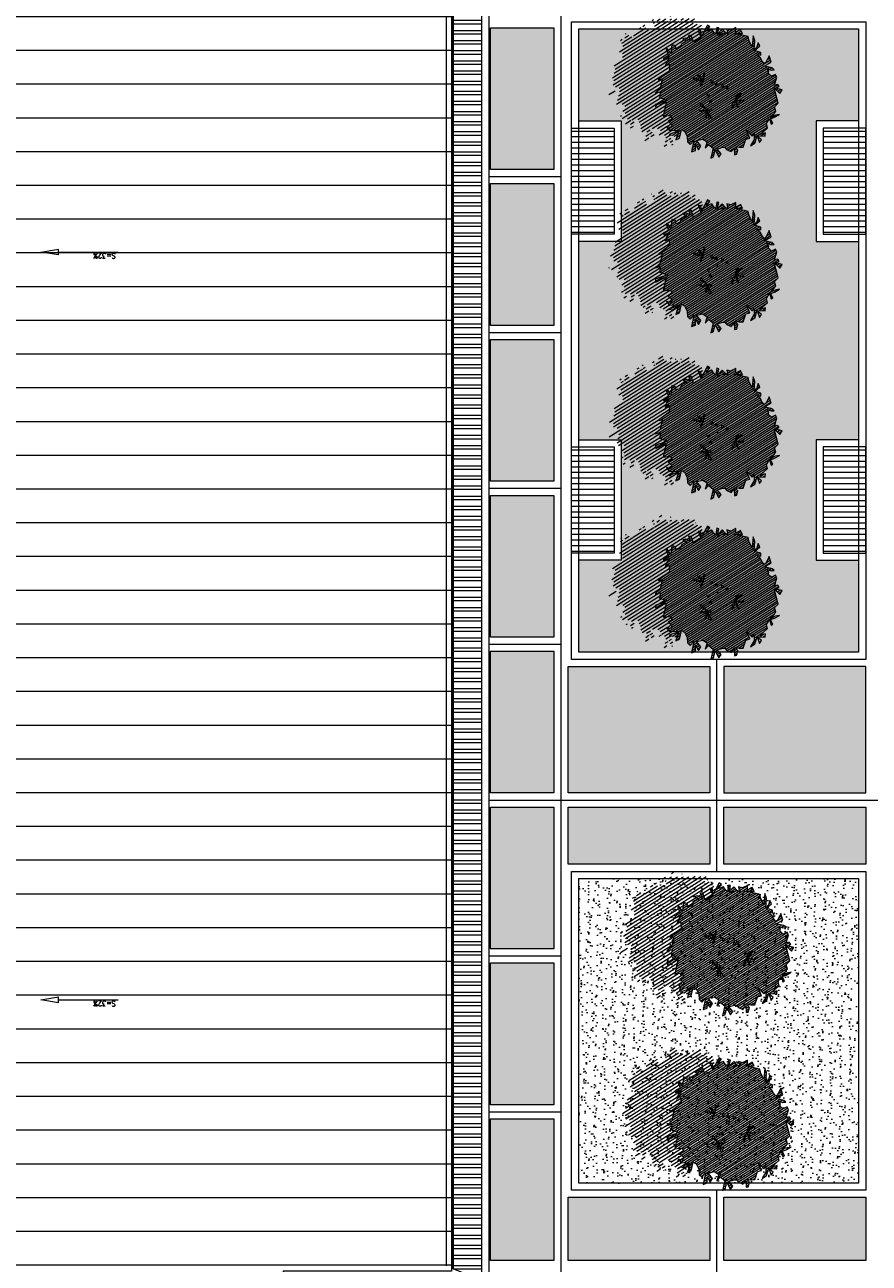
# Model space of a CAD drawing. Header units: millimetres. Extents: x -1567 to 968, y -503 to 481.
# Tile 120 of 145: x -469 to -457, y -122 to -104. Entities that reach past the tile are written whole.
import ezdxf
from ezdxf import colors
from ezdxf.entities.mleader import LeaderData, LeaderLine
from ezdxf.math import Vec2, Vec3

# ---------------------------------------------------------------- set-up
doc = ezdxf.new("R2010")
doc.units = ezdxf.units.MM
doc.linetypes.add('Dot & Dashed', pattern=[0.670277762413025, 0.352777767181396, -0.176388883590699, 0, -0.14111111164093])
doc.layers.get('0').update_dxf_attribs({"lineweight": 0})
for name, color, linetype, lineweight in [('.', 7, 'Continuous', 0), ('0_TEXTOS 4', 104, 'Continuous', 9), ('0_VEREDAS', 70, 'Continuous', 9), ('CUNETAS', 5, 'Continuous', 0), ('vegetacion', 66, 'Continuous', 0)]:
    doc.layers.add(name, color=color, linetype=linetype, lineweight=lineweight)
for name, color, linetype, lineweight, true_color in [('0_PISOS', 252, 'Continuous', 0, 0x8a8a8a), ('Hatch Jardin', 64, 'Continuous', 0, 0x729900), ('LHATCH', 254, 'Continuous', 5, 0xcfcfcf), ('PISO Cemento pulido', 254, 'Continuous', 5, 0xd1d1d1)]:
    doc.layers.add(name, color=color, linetype=linetype, lineweight=lineweight, true_color=true_color)
doc.layers.add('250', color=250, linetype='Continuous')
doc.layers.add('251', color=251, linetype='Continuous')
doc.styles.add('TIPO ROMANS', font='romans.shx')
pattern_1 = [(360, (-4436.552823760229, -1786.631378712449), (0, 0.079375), [])]
pattern_2 = [(360, (-4436.552823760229, -1791.131378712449), (0, 0.079375), [])]

# ---------------------------------------------------------------- blocks, each defined once
blk = doc.blocks.new('NO')
at = {"lineweight": 0, "true_color": 0x4f743e}
h = blk.add_hatch(dxfattribs=at)
h.set_pattern_fill('ANSI31', color=87, scale=0.05, style=0)
h.set_pattern_definition([(45, (0, 0), (-0.1122532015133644, 0.1122532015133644), [])])
h.paths.add_polyline_path([(4.155380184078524, 2.059777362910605), (5.052712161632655, 1.942906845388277), (4.701581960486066, 2.176647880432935), (3.92129338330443, 2.293518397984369), (4.194394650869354, 2.449345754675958), (4.584538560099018, 2.488302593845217), (4.350452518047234, 2.68308678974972), (3.882278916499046, 2.332475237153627), (3.843264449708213, 2.877870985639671), (3.60917764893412, 2.916827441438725), (3.619890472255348, 2.591038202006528), (3.399877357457, 2.927892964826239), (3.180018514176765, 3.111611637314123), (2.989187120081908, 3.352622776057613), (3.101989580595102, 3.462223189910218), (3.722562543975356, 3.616248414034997), (3.223867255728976, 3.879873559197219), (2.789874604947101, 3.384309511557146), (2.789874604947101, 4.085532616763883), (2.672831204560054, 4.280316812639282), (2.594802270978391, 4.046575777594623), (2.633816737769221, 3.657007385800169), (2.477758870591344, 3.85179158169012), (2.282686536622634, 3.85179158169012), (2.08761420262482, 4.163446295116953), (2.321701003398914, 4.475101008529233), (2.126628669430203, 4.630928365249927), (1.424368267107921, 4.591971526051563), (1.541411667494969, 4.825712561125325), (1.385353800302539, 4.981539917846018), (1.190282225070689, 4.708842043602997), (1.190282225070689, 5.293194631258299), (0.8391520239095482, 5.176324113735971), (1.190282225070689, 4.591971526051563), (0.0198482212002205, 5.21528095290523), (-0.3312812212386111, 4.981539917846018), (-0.6824114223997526, 5.176324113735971), (-1.306642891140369, 4.825712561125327), (-1.072556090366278, 5.059453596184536), (-0.8774837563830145, 5.526935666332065), (-1.189599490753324, 5.176324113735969), (-1.384671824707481, 4.864669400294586), (-1.696787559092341, 5.13736727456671), (-1.813830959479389, 5.020496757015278), (-1.38467182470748, 4.786755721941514), (-1.852845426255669, 4.630928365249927), (-2.164960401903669, 4.786755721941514), (-2.867220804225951, 4.280316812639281), (-2.633134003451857, 4.708842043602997), (-2.906235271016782, 4.747798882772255), (-3.023278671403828, 4.046575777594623), (-3.042194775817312, 4.084352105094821), (-3.647509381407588, 4.046575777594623), (-3.959625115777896, 3.734921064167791), (-3.37440887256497, 3.92970526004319), (-2.906235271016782, 3.812834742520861), (-3.140322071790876, 3.695964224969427), (-2.750177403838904, 3.111611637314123), (-3.335394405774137, 3.540136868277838), (-3.491452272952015, 3.228482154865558), (-4.193711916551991, 3.150568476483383), (-4.271740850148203, 2.838914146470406), (-4.310755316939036, 2.488302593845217), (-4.505827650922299, 2.761000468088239), (-4.895972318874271, 2.761000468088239), (-4.974001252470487, 2.605173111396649), (-4.427798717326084, 2.449345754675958), (-4.778928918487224, 2.254561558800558), (-4.700899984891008, 1.864993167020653), (-4.54484211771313, 1.67020897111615), (-4.583856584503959, 1.475424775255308), (-4.817943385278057, 1.085856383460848), (-5.130059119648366, 1.475424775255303), (-5.442174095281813, 1.35855425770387), (-4.934986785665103, 0.93002902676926), (-5.520203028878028, 0.93002902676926), (-5.676260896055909, 0.7352448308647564), (-4.817943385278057, 0.7352448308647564), (-4.613555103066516, 0.2862547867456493), (-4.97766288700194, 0.0842714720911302), (-4.431460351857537, 0.123228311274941), (-4.27540248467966, -0.2663396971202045), (-4.509489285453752, -0.772778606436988), (-4.860619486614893, -0.3052965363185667), (-5.211749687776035, -0.4221670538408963), (-4.821605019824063, -0.7727786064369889), (-5.328793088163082, -0.6559080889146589), (-5.523865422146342, -0.96756280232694), (-4.548503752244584, -0.9675628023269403), (-4.938648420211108, -1.201303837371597), (-4.782590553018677, -1.474001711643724), (-4.353431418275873, -1.590872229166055), (-3.963287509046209, -1.902526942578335), (-3.885258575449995, -2.175224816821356), (-4.6265326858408, -2.175224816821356), (-4.821605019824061, -2.447922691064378), (-4.05205331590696, -2.407479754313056), (-4.002301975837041, -2.331052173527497), (-4.158359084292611, -3.188102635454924), (-3.924273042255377, -3.460800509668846), (-3.924273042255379, -3.110188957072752), (-3.690186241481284, -3.032275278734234), (-3.456099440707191, -3.421843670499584), (-3.182998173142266, -3.149145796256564), (-2.948911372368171, -3.343929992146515), (-3.065954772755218, -3.73349800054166), (-3.143983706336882, -3.928282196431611), (-1.934535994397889, -3.928282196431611), (-2.558766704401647, -4.668462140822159), (-2.324680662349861, -4.785332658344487), (-1.739463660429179, -3.850368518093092), (-1.661434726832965, -4.551591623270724), (-1.193456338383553, -4.570520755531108), (-1.388333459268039, -4.980116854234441), (-0.9246409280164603, -4.666384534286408), (-0.1027377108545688, -4.684426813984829), (-0.2526019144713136, -5.001907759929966), (0.6697918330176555, -4.235143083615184), (1.215994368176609, -4.390970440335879), (0.9819075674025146, -4.663668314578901), (1.372052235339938, -4.624711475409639), (1.7621961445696, -4.468884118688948), (1.450081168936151, -4.858452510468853), (1.567124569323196, -4.975323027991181), (1.91825401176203, -4.585754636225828), (2.347413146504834, -4.897409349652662), (2.464456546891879, -4.819495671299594), (2.113326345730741, -4.429927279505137), (2.854601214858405, -4.507840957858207), (2.815586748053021, -4.196186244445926), (2.581499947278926, -4.079315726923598), (2.737557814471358, -3.806618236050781), (3.127702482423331, -3.728704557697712), (3.400802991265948, -3.378093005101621), (3.517846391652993, -3.728704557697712), (3.634889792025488, -3.494963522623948), (3.556860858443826, -3.105395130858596), (3.907991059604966, -3.339136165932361), (3.94700552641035, -3.105395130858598), (3.439817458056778, -2.793740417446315), (3.94700552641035, -2.248344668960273), (4.493208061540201, -2.637913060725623), (4.493208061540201, -2.40417202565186), (4.064048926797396, -2.248344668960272), (5.078424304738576, -1.975646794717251), (5.000395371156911, -1.741905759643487), (4.571236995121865, -1.975646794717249), (4.844338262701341, -1.547121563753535), (4.610251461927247, -1.313380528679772), (4.532222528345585, -1.118596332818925), (5.078424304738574, -1.157553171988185), (5.078424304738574, -1.001725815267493), (4.532222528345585, -1.001725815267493), (5.039409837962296, -0.690071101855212), (4.810881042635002, -0.3579066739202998), (4.721542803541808, -0.1348899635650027), (5.123565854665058, -0.3133031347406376), (5.101231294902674, 0.0212216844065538), (5.403842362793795, 0.384633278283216), (5.013697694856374, 0.4625469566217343), (5.325813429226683, 0.8131585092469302), (5.052712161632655, 1.046899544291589), (4.896654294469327, 0.3846332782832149), (4.896654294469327, 1.553338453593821), (4.545524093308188, 1.709165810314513)])
h.paths.add_polyline_path([(0.1556434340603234, 2.092473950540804), (0.1226248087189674, 1.97554900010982), (-0.1203667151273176, 1.822936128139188), (-0.5217917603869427, 1.665367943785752), (-0.5211378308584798, 1.668138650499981), (-0.575465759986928, 1.660070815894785), (-0.8413226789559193, 1.468009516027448), (-1.293733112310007, 1.542463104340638), (-1.086745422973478, 1.642088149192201), (-0.8292925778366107, 1.622376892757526), (-0.5754657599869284, 1.660070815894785), (-0.5373259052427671, 1.687623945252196), (-0.5447066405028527, 2.257581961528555), (-0.3572150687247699, 2.362681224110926), (-0.5178311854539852, 1.682148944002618)], flags=16)
h.paths.add_polyline_path([(0.4732491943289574, 0.743789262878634), (0.2821260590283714, 0.6670284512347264), (0.311210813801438, 0.8709263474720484)], flags=16)
h.paths.add_polyline_path([(0.4777985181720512, 0.4908713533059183), (0.5359693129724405, 0.2578455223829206), (0.305077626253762, 0.3239810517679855)], flags=16)
h.paths.add_polyline_path([(0.4162869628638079, -0.0733681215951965), (0.5783253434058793, -0.2005052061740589), (0.3872022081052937, -0.2772660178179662)], flags=16)
h.paths.add_polyline_path([(0.5828746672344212, -0.4534231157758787), (0.6410454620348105, -0.6864489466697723), (0.4101537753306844, -0.6203134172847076)], flags=16)
h.paths.add_polyline_path([(0.4447488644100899, -1.322289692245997), (0.8383181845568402, -1.873639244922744), (0.8361080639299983, -1.675614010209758), (0.462839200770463, -1.312352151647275), (0.4450257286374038, -1.319326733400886)], flags=16)
h.paths.add_polyline_path([(-0.4976208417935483, -0.540980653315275), (-0.5848763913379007, -0.7448785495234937), (-0.7178293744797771, -0.5673640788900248)], flags=16)
h.paths.add_polyline_path([(-0.9364520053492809, -0.3490639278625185), (-1.127575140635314, -0.425824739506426), (-1.098490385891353, -0.2219268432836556)], flags=16)
h.paths.add_polyline_path([(-1.820136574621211, -0.460912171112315), (-1.814937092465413, -0.4442567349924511), (-1.790663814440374, -0.5127081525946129), (-1.383343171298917, -1.09525534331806), (-1.599712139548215, -1.051197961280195), (-1.790663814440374, -0.5127081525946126), (-1.816731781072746, -0.4754259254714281), (-1.823545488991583, -0.4718319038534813), (-2.006669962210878, -1.058432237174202), (-2.104084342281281, -0.849388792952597), (-1.846851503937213, -0.4810223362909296), (-1.847898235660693, -0.4735843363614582), (-1.865057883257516, -0.4573308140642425), (-2.350149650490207, -0.506464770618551), (-2.497006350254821, -0.3414132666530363), (-1.870701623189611, -0.4519850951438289), (-1.88267756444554, -0.4406415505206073), (-2.484440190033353, -0.1232302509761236), (-2.411336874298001, 0.0601015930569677), (-1.882677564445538, -0.4406415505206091), (-1.856377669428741, -0.4545139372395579)], flags=16)
at = {"layer": '251', "lineweight": 0}
h = blk.add_hatch(dxfattribs=at)
h.set_pattern_fill('ANSI31', color=256, scale=0.08, style=0)
h.set_pattern_definition([(45, (0, 0), (-0.179605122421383, 0.1796051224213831), [])])
h.paths.add_polyline_path([(1.567124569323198, -4.975323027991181), (1.450081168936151, -4.85845251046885), (1.7621961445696, -4.468884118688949), (1.372052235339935, -4.624711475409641), (0.9819075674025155, -4.663668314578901), (1.215994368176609, -4.390970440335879), (0.6697918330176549, -4.235143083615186), (-0.252601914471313, -5.001907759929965), (-0.1027377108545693, -4.684426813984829), (-0.9246409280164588, -4.666384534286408), (-1.388333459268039, -4.98011685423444), (-1.193456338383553, -4.570520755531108), (-1.661434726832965, -4.551591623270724), (-1.739463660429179, -3.850368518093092), (-2.324680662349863, -4.785332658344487), (-2.558766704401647, -4.668462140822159), (-1.934535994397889, -3.928282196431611), (-3.143983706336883, -3.928282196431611), (-3.065954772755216, -3.733498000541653), (-2.948911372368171, -3.343929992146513), (-3.182998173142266, -3.149145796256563), (-3.456099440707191, -3.421843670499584), (-3.690186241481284, -3.032275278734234), (-3.924273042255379, -3.110188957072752), (-3.924273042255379, -3.460800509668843), (-4.158359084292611, -3.188102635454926), (-4.002301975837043, -2.3310521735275), (-4.509489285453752, -3.110188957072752), (-4.509489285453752, -2.798534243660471), (-4.080330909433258, -2.40896585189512), (-4.504452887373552, -2.43125511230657), (-4.5285985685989, -2.55180519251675), (-4.762685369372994, -2.941373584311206), (-5.074801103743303, -2.551805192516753), (-5.386916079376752, -2.668675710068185), (-4.879728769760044, -3.097200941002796), (-5.464945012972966, -3.097200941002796), (-5.621002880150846, -3.291985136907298), (-4.762685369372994, -3.291985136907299), (-4.567613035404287, -3.720510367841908), (-4.918743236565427, -3.91529456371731), (-4.372540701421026, -3.876337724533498), (-4.216482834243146, -4.265905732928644), (-4.450569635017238, -4.772344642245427), (-4.80169983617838, -4.304862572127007), (-5.152830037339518, -4.421733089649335), (-4.762685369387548, -4.772344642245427), (-5.269873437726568, -4.655474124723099), (-5.464945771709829, -4.96712883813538), (-4.489584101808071, -4.96712883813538), (-4.879728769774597, -5.200869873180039), (-4.723670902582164, -5.473567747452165), (-4.294511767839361, -5.590438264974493), (-3.904367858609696, -5.902092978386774), (-3.826338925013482, -6.174790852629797), (-4.567613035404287, -6.174790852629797), (-4.762685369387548, -6.447488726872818), (-4.021411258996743, -6.408531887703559), (-4.45056963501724, -6.79810027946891), (-4.450569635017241, -7.109754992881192), (-3.943382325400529, -6.330618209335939), (-4.099439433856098, -7.187668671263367), (-3.865353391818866, -7.460366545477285), (-3.865353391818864, -7.109754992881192), (-3.631266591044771, -7.031841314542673), (-3.397179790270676, -7.421409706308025), (-3.124078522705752, -7.148711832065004), (-2.889991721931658, -7.343496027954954), (-3.007035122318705, -7.733064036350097), (-3.085064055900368, -7.927848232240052), (-1.875616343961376, -7.927848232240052), (-2.499847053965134, -8.668028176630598), (-2.265761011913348, -8.784898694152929), (-1.680544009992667, -7.849934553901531), (-1.602515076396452, -8.551157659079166), (-1.134536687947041, -8.570086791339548), (-1.329413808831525, -8.97968289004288), (-0.8657212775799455, -8.66595057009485), (-0.0438180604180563, -8.68399284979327), (-0.1936822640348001, -9.001473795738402), (0.728711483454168, -8.234709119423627), (1.274914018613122, -8.390536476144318), (1.040827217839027, -8.663234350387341), (1.430971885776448, -8.624277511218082), (1.821115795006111, -8.468450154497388), (1.509000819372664, -8.858018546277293), (1.62604421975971, -8.974889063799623), (1.977173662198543, -8.585320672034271), (2.406332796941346, -8.896975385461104), (2.523376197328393, -8.819061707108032), (2.172245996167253, -8.429493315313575), (2.913520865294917, -8.507406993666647), (2.874506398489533, -8.195752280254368), (2.640419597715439, -8.078881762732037), (2.79647746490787, -7.806184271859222), (3.186622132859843, -7.728270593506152), (3.459722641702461, -7.377659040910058), (3.576766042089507, -7.728270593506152), (3.693809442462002, -7.494529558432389), (3.61578050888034, -7.104961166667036), (3.96691071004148, -7.338702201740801), (4.005925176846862, -7.104961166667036), (3.498737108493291, -6.793306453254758), (4.005925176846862, -6.247910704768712), (4.552127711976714, -6.637479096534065), (4.552127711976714, -6.403738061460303), (4.122968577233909, -6.247910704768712), (5.137343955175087, -5.975212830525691), (5.059315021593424, -5.741471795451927), (4.630156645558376, -5.975212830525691), (4.903257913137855, -5.546687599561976), (4.669171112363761, -5.312946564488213), (4.591142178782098, -5.118162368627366), (5.137343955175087, -5.157119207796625), (5.137343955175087, -5.001291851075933), (4.591142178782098, -5.001291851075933), (5.098329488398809, -4.689637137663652), (4.869800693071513, -4.357472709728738), (4.780462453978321, -4.134455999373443), (5.182485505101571, -4.312869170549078), (5.160150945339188, -3.978344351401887), (5.462762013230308, -3.614932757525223), (5.072617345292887, -3.537019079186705), (5.384733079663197, -3.186407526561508), (5.111631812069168, -2.95266649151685), (4.95557394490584, -3.614932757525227), (4.95557394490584, -2.446227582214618), (4.604443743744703, -2.290400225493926), (4.443989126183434, -2.146204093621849), (4.064048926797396, -2.248344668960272), (4.493208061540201, -2.404172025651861), (4.493208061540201, -2.637913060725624), (3.94700552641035, -2.248344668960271), (3.439817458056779, -2.793740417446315), (3.94700552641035, -3.105395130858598), (3.907991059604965, -3.339136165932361), (3.556860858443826, -3.105395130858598), (3.63488979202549, -3.494963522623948), (3.517846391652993, -3.728704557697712), (3.400802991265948, -3.378093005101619), (3.127702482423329, -3.728704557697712), (2.737557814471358, -3.806618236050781), (2.581499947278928, -4.079315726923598), (2.815586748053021, -4.196186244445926), (2.854601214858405, -4.507840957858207), (2.11332634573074, -4.429927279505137), (2.46445654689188, -4.819495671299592), (2.347413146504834, -4.897409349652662), (1.91825401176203, -4.585754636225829)])
at = {"layer": '250', "lineweight": 0}
for points in [[(-4.622871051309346, 0.3067195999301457), (-4.817943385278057, 0.7352448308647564), (-5.676260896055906, 0.7352448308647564), (-5.520203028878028, 0.93002902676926), (-4.934986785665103, 0.93002902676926), (-5.442174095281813, 1.35855425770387), (-5.130059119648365, 1.475424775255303), (-4.817943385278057, 1.085856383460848), (-4.583856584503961, 1.475424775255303), (-4.544842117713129, 1.67020897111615), (-4.700899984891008, 1.864993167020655), (-4.778928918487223, 2.254561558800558), (-4.427798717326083, 2.449345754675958), (-4.974001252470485, 2.605173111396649), (-4.895972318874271, 2.761000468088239), (-4.505827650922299, 2.761000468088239), (-4.310755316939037, 2.488302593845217), (-4.271740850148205, 2.838914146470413), (-4.19371191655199, 3.150568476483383), (-3.491452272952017, 3.228482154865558), (-3.335394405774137, 3.540136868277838), (-2.750177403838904, 3.111611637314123), (-3.140322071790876, 3.695964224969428), (-2.906235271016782, 3.812834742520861), (-3.37440887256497, 3.92970526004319), (-3.959625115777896, 3.734921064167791), (-3.647509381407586, 4.046575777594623), (-3.023278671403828, 4.085532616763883), (-3.530465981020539, 4.397187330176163), (-3.257365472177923, 4.514057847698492), (-3.023278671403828, 4.046575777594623), (-2.906235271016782, 4.747798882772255), (-2.633134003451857, 4.708842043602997), (-2.867220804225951, 4.280316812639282), (-2.164960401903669, 4.786755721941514), (-1.852845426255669, 4.630928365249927), (-1.38467182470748, 4.786755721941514), (-1.813830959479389, 5.020496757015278), (-1.696787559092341, 5.13736727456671), (-1.38467182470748, 4.864669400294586), (-1.189599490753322, 5.176324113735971), (-0.8774837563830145, 5.526935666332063), (-1.072556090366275, 5.059453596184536), (-1.30664289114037, 4.825712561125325), (-0.6824114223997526, 5.176324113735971), (-0.331281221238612, 4.981539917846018), (0.0198482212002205, 5.21528095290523), (1.190282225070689, 4.591971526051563), (0.8391520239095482, 5.176324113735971), (1.190282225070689, 5.293194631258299), (1.190282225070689, 4.708842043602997), (1.385353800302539, 4.981539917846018), (1.541411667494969, 4.825712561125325), (1.424368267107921, 4.591971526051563), (2.126628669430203, 4.630928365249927), (2.321701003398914, 4.475101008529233), (2.08761420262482, 4.163446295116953), (2.282686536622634, 3.85179158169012), (2.477758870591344, 3.85179158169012), (2.633816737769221, 3.657007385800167), (2.594802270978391, 4.046575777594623), (2.672831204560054, 4.280316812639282), (2.789874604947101, 4.085532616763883), (2.789874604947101, 3.384309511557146), (3.223867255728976, 3.879873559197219), (3.722562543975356, 3.616248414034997), (3.101989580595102, 3.462223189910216), (2.989187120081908, 3.352622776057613), (3.180018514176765, 3.111611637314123), (3.399877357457, 2.927892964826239), (3.619890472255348, 2.591038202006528), (3.60917764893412, 2.916827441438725), (3.843264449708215, 2.877870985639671), (3.882278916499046, 2.332475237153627), (4.350452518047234, 2.68308678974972), (4.584538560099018, 2.488302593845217), (4.194394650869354, 2.449345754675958), (3.92129338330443, 2.293518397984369), (4.701581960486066, 2.176647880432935), (5.052712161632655, 1.942906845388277), (4.155380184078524, 2.059777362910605), (4.545524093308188, 1.709165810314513), (4.896654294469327, 1.553338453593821), (4.896654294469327, 0.384633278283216), (5.052712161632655, 1.046899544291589), (5.325813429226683, 0.8131585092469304), (5.013697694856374, 0.4625469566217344), (5.403842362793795, 0.384633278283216), (5.101231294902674, 0.0212216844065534), (5.123565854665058, -0.3133031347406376), (4.721542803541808, -0.1348899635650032), (4.810881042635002, -0.357906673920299)], [(-0.5163373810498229, 1.650181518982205), (-0.2228793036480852, 1.683458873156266), (-0.0489116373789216, 1.666158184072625), (0.0745894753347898, 1.768193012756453), (-0.5108352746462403, 1.669668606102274), (-0.120366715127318, 1.822936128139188), (0.1226248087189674, 1.97554900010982), (0.1556434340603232, 2.092473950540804), (-0.5178311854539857, 1.682148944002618), (-0.3572150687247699, 2.362681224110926), (-0.5447066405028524, 2.257581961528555), (-0.5373259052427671, 1.687623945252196), (-0.841322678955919, 1.468009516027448), (-1.293733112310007, 1.542463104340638), (-1.086745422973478, 1.642088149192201), (-0.8292925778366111, 1.622376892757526), (-0.5108352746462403, 1.669668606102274), (-1.036193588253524, 1.932869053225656), (-1.045152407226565, 2.124679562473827), (-0.8802278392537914, 1.889074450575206), (-0.8457164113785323, 1.974030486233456), (-0.563818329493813, 1.705579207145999)], [(-0.2526019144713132, -5.001907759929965), (-0.1027377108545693, -4.684426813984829), (-0.9246409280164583, -4.666384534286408), (-1.388333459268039, -4.98011685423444), (-1.193456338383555, -4.570520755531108), (-1.661434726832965, -4.551591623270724), (-1.739463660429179, -3.850368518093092), (-2.324680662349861, -4.785332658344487), (-2.558766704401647, -4.668462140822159), (-1.934535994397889, -3.928282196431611), (-3.143983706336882, -3.928282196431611), (-3.065954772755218, -3.73349800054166), (-2.948911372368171, -3.343929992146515), (-3.182998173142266, -3.149145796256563), (-3.456099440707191, -3.421843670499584), (-3.690186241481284, -3.032275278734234), (-3.924273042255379, -3.110188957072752), (-3.924273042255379, -3.460800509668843), (-4.158359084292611, -3.188102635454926), (-4.002301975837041, -2.331052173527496), (-4.509489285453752, -3.110188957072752), (-4.509489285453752, -2.79853424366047), (-4.080330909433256, -2.40896585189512), (-4.821605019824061, -2.447922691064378), (-4.6265326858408, -2.175224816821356), (-3.885258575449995, -2.175224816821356), (-3.963287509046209, -1.902526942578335), (-4.353431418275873, -1.590872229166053), (-4.782590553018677, -1.474001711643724), (-4.938648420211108, -1.201303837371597), (-4.548503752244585, -0.96756280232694), (-5.523865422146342, -0.96756280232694), (-5.32879308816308, -0.6559080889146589), (-4.821605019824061, -0.7727786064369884), (-5.211749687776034, -0.4221670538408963), (-4.860619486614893, -0.3052965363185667), (-4.509489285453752, -0.7727786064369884), (-4.275402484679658, -0.2663396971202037), (-4.431460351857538, 0.123228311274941), (-4.97766288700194, 0.08427147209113), (-4.6265326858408, 0.2790556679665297)], [(-1.862583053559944, -0.4570801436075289), (-2.350149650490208, -0.5064647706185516), (-2.49700635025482, -0.3414132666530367), (-1.831417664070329, -0.4589205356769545), (-2.104084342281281, -0.849388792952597), (-2.006669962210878, -1.058432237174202), (-1.814937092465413, -0.4442567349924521), (-1.599712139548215, -1.051197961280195), (-1.383343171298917, -1.09525534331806), (-1.816731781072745, -0.4754259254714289), (-2.484440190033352, -0.1232302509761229), (-2.411336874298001, 0.0601015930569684), (-1.847898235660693, -0.4735843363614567), (-1.89227985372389, -0.1582117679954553), (-1.762228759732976, -0.0720694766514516), (-1.800251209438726, -0.4607621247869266)], [(4.454193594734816, -0.9627689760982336), (4.810881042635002, -0.357906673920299), (5.039409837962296, -0.690071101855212), (4.532222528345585, -1.001725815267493), (5.078424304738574, -1.001725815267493), (5.078424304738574, -1.157553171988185), (4.532222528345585, -1.118596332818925), (4.610251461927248, -1.313380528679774), (4.844338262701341, -1.547121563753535), (4.571236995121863, -1.975646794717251), (5.000395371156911, -1.741905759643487), (5.078424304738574, -1.975646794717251), (4.064048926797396, -2.248344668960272), (4.493208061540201, -2.40417202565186), (4.493208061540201, -2.637913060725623), (3.94700552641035, -2.248344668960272), (3.439817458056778, -2.793740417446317), (3.94700552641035, -3.105395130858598), (3.907991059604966, -3.339136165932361), (3.556860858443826, -3.105395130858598), (3.634889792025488, -3.494963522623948), (3.517846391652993, -3.728704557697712), (3.400802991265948, -3.378093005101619), (3.127702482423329, -3.728704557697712), (2.737557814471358, -3.806618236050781), (2.581499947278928, -4.079315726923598), (2.815586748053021, -4.196186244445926), (2.854601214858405, -4.507840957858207), (2.11332634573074, -4.429927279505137), (2.46445654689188, -4.819495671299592), (2.347413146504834, -4.897409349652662), (1.91825401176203, -4.585754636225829), (1.567124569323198, -4.975323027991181), (1.450081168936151, -4.85845251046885), (1.7621961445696, -4.468884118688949), (1.372052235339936, -4.624711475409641), (0.9819075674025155, -4.663668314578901), (1.215994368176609, -4.390970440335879), (0.6697918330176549, -4.235143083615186), (-0.2526019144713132, -5.001907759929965)], [(0.4461342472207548, -1.296095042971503), (0.8361080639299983, -1.675614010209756), (0.8383181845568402, -1.873639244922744), (0.4339458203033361, -1.30715575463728), (0.5508114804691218, -2.034555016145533), (0.4738075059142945, -2.182230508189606), (0.3973715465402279, -1.829314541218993), (0.445025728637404, -1.319326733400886), (0.1004615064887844, -1.454235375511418), (-0.0247302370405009, -1.390050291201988), (0.4455799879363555, -1.307710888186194), (1.053268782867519, -1.2784957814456), (1.164610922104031, -1.388589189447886), (0.4799234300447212, -1.320991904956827)]]:
    blk.add_lwpolyline(points, dxfattribs=at)
for points in [[(0.4732491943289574, 0.743789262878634), (0.2821260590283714, 0.6670284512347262), (0.3112108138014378, 0.8709263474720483)], [(0.3050776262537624, 0.3239810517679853), (0.477798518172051, 0.4908713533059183), (0.5359693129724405, 0.2578455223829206)], [(-0.9364520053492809, -0.3490639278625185), (-1.127575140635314, -0.4258247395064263), (-1.098490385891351, -0.2219268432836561)], [(-0.7178293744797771, -0.5673640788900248), (-0.4976208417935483, -0.540980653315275), (-0.5848763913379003, -0.7448785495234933)], [(0.5783253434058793, -0.2005052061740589), (0.3872022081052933, -0.2772660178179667), (0.4162869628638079, -0.0733681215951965)], [(0.4101537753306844, -0.6203134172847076), (0.582874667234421, -0.4534231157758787), (0.6410454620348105, -0.6864489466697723)]]:
    blk.add_lwpolyline(points, close=True, dxfattribs=at)
blk.add_point((-0.1392974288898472, 0.0480636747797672), dxfattribs=at)
blk = doc.blocks.new('DRENAJES TECHOS')
at = {"layer": '.', "lineweight": 0, "true_color": 0xc7c8ca}
h = blk.add_hatch(dxfattribs=at)
h.set_pattern_fill('ANSI32', color=9, scale=0.015, angle=135)
h.set_pattern_definition([(180, (-71.05383910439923, -387.3542995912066), (0, -0.142875), []), (180, (-71.10146412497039, -387.3066745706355), (0, -0.142875), [])])
h.paths.add_polyline_path([(-533.6459193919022, -320.2493371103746), (-534.0459193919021, -320.0836516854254), (-534.0459193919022, -340.7621838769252), (-533.6459193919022, -340.9278693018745)])
at = {"layer": 'CUNETAS', "color": 9, "lineweight": 0, "true_color": 0xc7c8ca}
for p, q in [((-534.145919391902, -320.0422303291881), (-534.1459193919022, -340.7207625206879)), ((-534.0459193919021, -320.0836516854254), (-534.0459193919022, -340.7621838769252)), ((-533.6459193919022, -320.2493371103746), (-533.6459193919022, -340.9278693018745)), ((-533.5459193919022, -320.2907584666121), (-533.5459193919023, -340.9692906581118))]:
    blk.add_line(p, q, dxfattribs=at)
blk.add_lwpolyline([(-534.0459193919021, -320.0836516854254), (-533.6459193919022, -320.2493371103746), (-533.6459193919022, -340.9278693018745), (-534.0459193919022, -340.7621838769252), (-534.0459193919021, -320.0836516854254)], dxfattribs=at)
blk = doc.blocks.new('_ClosedBlank')
at = {"color": 0, "linetype": 'ByBlock', "lineweight": -2}
for p, q in [((-1, 0.1666666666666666), (0, 0)), ((-1, 0.1666666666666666), (-1, -0.1666666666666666)), ((0, 0), (-1, -0.1666666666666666))]:
    blk.add_line(p, q, dxfattribs=at)
blk = doc.blocks.new('TECHO SUM')
at = {"lineweight": 0, "true_color": 0x636466}
h = blk.add_hatch(dxfattribs=at)
h.set_pattern_fill('ANSI31', color=251, scale=0.15, angle=135)
h.set_pattern_definition([(180, (-601.6957230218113, -202.5151609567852), (0, -0.4762500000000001), [])])
h.paths.add_polyline_path([(-603.3044173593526, -153.2389001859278), (-603.3044173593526, -174.4689001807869), (-605.6794173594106, -174.4689001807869), (-605.6794173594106, -187.8189001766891), (-610.9194173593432, -187.8189001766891), (-610.9194173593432, -153.2389001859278)])
at = {"color": 18, "lineweight": 5, "true_color": 0x000000}
blk.add_lwpolyline([(-603.3044173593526, -153.2389001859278), (-603.3044173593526, -174.4689001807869), (-605.6794173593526, -174.4689001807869), (-605.6794173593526, -187.8189001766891), (-616.6594173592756, -187.8189001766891), (-616.6594173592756, -174.4689001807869), (-619.0344173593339, -174.4689001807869), (-619.0344173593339, -153.2389001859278), (-603.3044173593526, -153.2389001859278)], dxfattribs=at)
at = {"layer": '0_TEXTOS 4', "linetype": 'Dot & Dashed', "ltscale": 0.5}
ml = blk.add_multileader_mtext('Standard', dxfattribs=at)
ml.set_content('{\\W0.85;S=32% }', color=256, style='TIPO ROMANS')
ml.set_leader_properties()
ml.set_arrow_properties(name='CLOSEDBLANK')
ml.build(insert=Vec2(0, 0))
ml.multileader.update_dxf_attribs({"text_left_attachment_type": 6, "text_right_attachment_type": 6, "dogleg_length": 0.1, "arrow_head_size": 0.25})
ctx = ml.context
ctx.base_point, ctx.char_height, ctx.arrow_head_size, ctx.landing_gap_size, ctx.plane_origin, ctx.plane_x_axis, ctx.plane_y_axis = Vec3(-608.0214683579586, -160.0840531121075), 0.075, 0.25, 0.025, Vec3(-609.369003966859, -157.7760447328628), Vec3(-1, 0), Vec3(0, -1)
ctx.left_attachment, ctx.right_attachment, ctx.text_align_type = 6, 6, 2
notes = []
notes.append((ctx, [(0, (1, 1, 0), (-608.4871826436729, -160.0840531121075), (1, 0), 0.1, [(0, [(-609.1002827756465, -160.0840531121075)], 0, [])])]))
ctx.mtext.insert, ctx.mtext.text_direction, ctx.mtext.rotation, ctx.mtext.width, ctx.mtext.defined_height, ctx.mtext.alignment, ctx.mtext.line_spacing_style, ctx.mtext.flow_direction = Vec3(-608.3621826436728, -160.1740531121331), Vec3(-1, 0), 3.141592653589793, 1.144309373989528, 0.2852445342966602, 3, 2, 5
ml = blk.add_multileader_mtext('Standard', dxfattribs=at)
ml.set_content('{\\W0.85;S=32% }', color=256, style='TIPO ROMANS')
ml.set_leader_properties()
ml.set_arrow_properties(name='CLOSEDBLANK')
ml.build(insert=Vec2(0, 0))
ml.multileader.update_dxf_attribs({"text_left_attachment_type": 6, "text_right_attachment_type": 6, "dogleg_length": 0.1, "arrow_head_size": 0.25})
ctx = ml.context
ctx.base_point, ctx.char_height, ctx.arrow_head_size, ctx.landing_gap_size, ctx.plane_origin, ctx.plane_x_axis, ctx.plane_y_axis = Vec3(-608.0214683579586, -170.6397684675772), 0.075, 0.25, 0.025, Vec3(-609.369003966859, -168.3317600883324), Vec3(-1, 0), Vec3(0, -1)
ctx.left_attachment, ctx.right_attachment, ctx.text_align_type = 6, 6, 2
notes.append((ctx, [(0, (1, 1, 0), (-608.4871826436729, -170.6397684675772), (1, 0), 0.1, [(0, [(-609.1002827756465, -170.6397684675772)], 0, [])])]))
ctx.mtext.insert, ctx.mtext.text_direction, ctx.mtext.rotation, ctx.mtext.width, ctx.mtext.defined_height, ctx.mtext.alignment, ctx.mtext.line_spacing_style, ctx.mtext.flow_direction = Vec3(-608.3621826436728, -170.7297684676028), Vec3(-1, 0), 3.141592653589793, 1.144309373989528, 0.2852445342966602, 3, 2, 5
for ctx, leaders in notes:
    for number, flags, end, landing, length, lines in leaders:
        leader = LeaderData()
        leader.index, (leader.has_last_leader_line, leader.has_dogleg_vector, leader.attachment_direction) = number, flags
        leader.last_leader_point, leader.dogleg_vector, leader.dogleg_length = Vec3(end), Vec3(landing), length
        for number, points, colour, breaks in lines:
            line = LeaderLine()
            line.index, line.vertices, line.color, line.breaks = number, Vec3.list(points), colors.encode_raw_color(colour), breaks
            leader.lines.append(line)
        ctx.leaders.append(leader)

msp = doc.modelspace()

# ---------------------------------------------------------------- hatches: boundary and pattern name
at = {"layer": 'Hatch Jardin', "lineweight": 0, "true_color": 0x136734, "transparency": 33554597}
h = msp.add_hatch(dxfattribs=at)
h.set_pattern_fill('AR-SAND', color=116, scale=0.0034, angle=304.2117042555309, style=0)
h.set_pattern_definition([(341.7117042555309, (-3.65866651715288, -167.4150041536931), (0.1345488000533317, 0.0980578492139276), [0, -0.1312671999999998, 0, -0.1468119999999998, 0, -0.1403349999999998]), (311.7117042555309, (-3.65866651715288, -167.4150041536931), (0.2874820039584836, 0.010640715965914), [0, -0.0708152, 0, -0.1183132, 0, -0.045339]), (271.7117042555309, (-3.718390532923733, -167.3271615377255), (0.1516147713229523, -0.2221272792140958), [0, -0.04318, 0, -0.1554479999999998, 0, -0.2029459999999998]), (261.7117042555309, (-3.718390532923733, -167.3271615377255), (0.2086465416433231, -0.1720714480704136), [0, -0.02159, 0, -0.1019048, 0, -0.116586])])
h.paths.add_polyline_path([(-461.2216892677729, -112.9060858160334), (-461.2216895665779, -111.6060668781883), (-460.6216898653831, -111.6060668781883), (-460.6216898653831, -109.9060668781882), (-461.2216898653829, -109.9060668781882), (-461.2216894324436, -107.1060668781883), (-460.6216898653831, -107.1060668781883), (-460.6216898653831, -105.4060668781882), (-461.2216895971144, -105.4060668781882), (-461.2216899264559, -104.1060479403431), (-457.27168980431, -104.1060858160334), (-457.2716895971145, -105.4060668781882), (-457.8716898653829, -105.4060668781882), (-457.8716898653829, -107.1060668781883), (-457.2716894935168, -107.1060668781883), (-457.271689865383, -109.9060668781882), (-457.8716898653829, -109.9060668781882), (-457.8716898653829, -111.6060668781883), (-457.271689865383, -111.6060668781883), (-457.271689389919, -112.9060479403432)])
h = msp.add_hatch(dxfattribs=at)
h.set_pattern_fill('AR-SAND', color=116, scale=0.0034, angle=304.2117042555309, style=0)
h.set_pattern_definition([(341.7117042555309, (-3.65866651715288, -168.4074934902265), (0.1345488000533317, 0.0980578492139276), [0, -0.1312671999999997, 0, -0.1468119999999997, 0, -0.1403349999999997]), (311.7117042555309, (-3.65866651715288, -168.4074934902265), (0.2874820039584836, 0.010640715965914), [0, -0.0708152, 0, -0.1183132, 0, -0.045339]), (271.7117042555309, (-3.718390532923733, -168.3196508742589), (0.1516147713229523, -0.2221272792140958), [0, -0.0431799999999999, 0, -0.1554479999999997, 0, -0.2029459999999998]), (261.7117042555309, (-3.718390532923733, -168.3196508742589), (0.2086465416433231, -0.1720714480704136), [0, -0.02159, 0, -0.1019048, 0, -0.116586])])
h.paths.add_polyline_path([(-461.2216898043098, -120.3985751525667), (-461.2216899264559, -116.0985372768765), (-457.27168980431, -116.0985751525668), (-457.2716899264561, -120.3985372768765)])
at = {"layer": 'LHATCH', "true_color": 0x636466}
h = msp.add_hatch(dxfattribs=at)
h.set_pattern_fill('ANSI31', color=251, scale=0.025, angle=-45.00000000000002, style=0)
h.set_pattern_definition(pattern_1)
h.paths.add_polyline_path([(-460.721689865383, -107.0060668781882), (-460.721689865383, -105.5060668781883), (-461.321689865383, -105.5060668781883), (-461.321689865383, -107.0060668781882)])
h = msp.add_hatch(dxfattribs=at)
h.set_pattern_fill('ANSI31', color=251, scale=0.025, angle=-45.00000000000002, style=0)
h.set_pattern_definition(pattern_1)
h.paths.add_polyline_path([(-457.7716898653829, -107.0060668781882), (-457.7716898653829, -105.5060668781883), (-457.171689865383, -105.5060668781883), (-457.171689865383, -107.0060668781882)])
h = msp.add_hatch(dxfattribs=at)
h.set_pattern_fill('ANSI31', color=251, scale=0.025, angle=-45.00000000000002, style=0)
h.set_pattern_definition(pattern_2)
h.paths.add_polyline_path([(-460.721689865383, -111.5060668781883), (-460.721689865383, -110.0060668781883), (-461.321689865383, -110.0060668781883), (-461.321689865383, -111.5060668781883)])
h = msp.add_hatch(dxfattribs=at)
h.set_pattern_fill('ANSI31', color=251, scale=0.025, angle=-45.00000000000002, style=0)
h.set_pattern_definition(pattern_2)
h.paths.add_polyline_path([(-457.7716898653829, -111.5060668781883), (-457.7716898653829, -110.0060668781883), (-457.171689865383, -110.0060668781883), (-457.171689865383, -111.5060668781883)])
at = {"layer": 'PISO Cemento pulido', "true_color": 0xdfe0e1, "transparency": 33554687}
for points in [[(-462.4670745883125, -106.0911263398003), (-462.4670731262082, -104.0911394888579), (-461.5716812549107, -104.091139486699), (-461.571682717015, -106.0911263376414)], [(-462.4670778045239, -108.2911241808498), (-462.4670763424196, -106.2911373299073), (-461.5716844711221, -106.2911373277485), (-461.5716859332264, -108.2911241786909)], [(-462.4670778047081, -110.4911102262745), (-462.4670763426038, -108.4911233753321), (-461.5716844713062, -108.4911233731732), (-461.5716859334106, -110.4911102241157)], [(-462.4670810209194, -112.691108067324), (-462.467079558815, -110.6911212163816), (-461.5716876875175, -110.6911212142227), (-461.5716891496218, -112.6911080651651)], [(-462.4670810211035, -114.8910941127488), (-462.4670795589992, -112.8911072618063), (-461.5716876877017, -112.8911072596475), (-461.571689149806, -114.8910941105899)], [(-461.3716892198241, -114.8910933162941), (-461.3716877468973, -113.1060658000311), (-459.3716794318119, -113.1060657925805), (-459.3716809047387, -114.8910933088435)], [(-459.171683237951, -113.106067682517), (-459.1716817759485, -114.8911014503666), (-457.1716838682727, -114.8911014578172), (-457.1716853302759, -113.1060668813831), (-458.7716832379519, -113.1060663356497), (-459.171683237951, -113.1060660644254)], [(-462.467081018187, -117.0911007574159), (-462.4670795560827, -115.0911139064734), (-461.5716876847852, -115.0911139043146), (-461.5716891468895, -117.091100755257)], [(-461.3716899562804, -115.8985551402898), (-461.3716884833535, -115.0910941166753), (-459.3716801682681, -115.0910941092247), (-459.3716816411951, -115.8985551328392)], [(-457.4068870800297, -115.8985551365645), (-457.4068943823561, -115.8985551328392), (-459.1716801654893, -115.8985551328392), (-459.1716795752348, -115.0910953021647), (-457.1716898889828, -115.0910952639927), (-457.1716913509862, -115.8985551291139)], [(-462.4670810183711, -119.2910868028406), (-462.4670795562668, -117.2910999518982), (-461.5716876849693, -117.2910999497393), (-461.5716891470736, -119.2910868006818)], [(-462.4670810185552, -121.4910728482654), (-462.4670795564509, -119.4910859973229), (-461.5716876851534, -119.4910859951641), (-461.5716891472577, -121.4910728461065)], [(-461.3716899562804, -121.4910728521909), (-461.3716884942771, -120.5985551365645), (-459.3716801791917, -120.5985551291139), (-459.3716816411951, -121.4910728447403)], [(-457.4068914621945, -120.5985551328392), (-457.4068914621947, -120.5985552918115), (-457.1716913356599, -120.5985552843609), (-457.1716913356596, -121.4910834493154), (-459.1716813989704, -121.491083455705), (-459.1716813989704, -120.5985551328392)]]:
    msp.add_hatch(color=254, dxfattribs=at).paths.add_polyline_path(points)

# ---------------------------------------------------------------- linework, layer by layer
at = {"color": 252, "true_color": 0x939598}
for points in [[(-457.171689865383, -104.0060668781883), (-457.171689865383, -113.0060668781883), (-461.321689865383, -113.0060668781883), (-461.321689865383, -104.0060668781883)], [(-457.271689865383, -104.1060668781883), (-457.271689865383, -112.9060668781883), (-461.2216898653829, -112.9060668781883), (-461.2216898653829, -104.1060668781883)], [(-457.271689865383, -104.1060668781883), (-457.271689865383, -112.9060668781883), (-461.2216898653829, -112.9060668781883), (-461.2216898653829, -104.1060668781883)], [(-460.721689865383, -105.5060668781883), (-460.721689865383, -107.0060668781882), (-461.321689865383, -107.0060668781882), (-461.321689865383, -105.5060668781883)], [(-457.7716898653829, -105.5060668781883), (-457.7716898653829, -107.0060668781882), (-457.171689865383, -107.0060668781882), (-457.171689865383, -105.5060668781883)], [(-460.721689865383, -110.0060668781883), (-460.721689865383, -111.5060668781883), (-461.321689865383, -111.5060668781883), (-461.321689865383, -110.0060668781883)], [(-457.7716898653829, -110.0060668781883), (-457.7716898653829, -111.5060668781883), (-457.171689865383, -111.5060668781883), (-457.171689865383, -110.0060668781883)], [(-457.171689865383, -115.9985562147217), (-457.171689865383, -120.4985562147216), (-461.321689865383, -120.4985562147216), (-461.321689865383, -115.9985562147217)], [(-457.271689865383, -116.0985562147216), (-457.271689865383, -120.3985562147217), (-461.2216898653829, -120.3985562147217), (-461.2216898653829, -116.0985562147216)]]:
    msp.add_lwpolyline(points, close=True, dxfattribs=at)
for points in [[(-461.2216898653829, -105.4060668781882), (-460.6216898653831, -105.4060668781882), (-460.6216898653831, -107.1060668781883), (-461.2216898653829, -107.1060668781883)], [(-457.271689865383, -105.4060668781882), (-457.8716898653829, -105.4060668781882), (-457.8716898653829, -107.1060668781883), (-457.271689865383, -107.1060668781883)], [(-461.2216898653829, -109.9060668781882), (-460.6216898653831, -109.9060668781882), (-460.6216898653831, -111.6060668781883), (-461.2216898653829, -111.6060668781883)], [(-457.271689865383, -109.9060668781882), (-457.8716898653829, -109.9060668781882), (-457.8716898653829, -111.6060668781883), (-457.271689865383, -111.6060668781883)]]:
    msp.add_lwpolyline(points, dxfattribs=at)
at = {"layer": '0_PISOS'}
for p, q in [((-462.4920770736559, -108.3911233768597), (-461.4716868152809, -108.3911233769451)), ((-462.4920802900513, -112.7911072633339), (-461.4716900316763, -112.7911072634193)), ((-459.2716802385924, -115.9985591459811), (-459.2716780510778, -113.0060698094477)), ((-462.4920802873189, -117.1910999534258), (-461.4716900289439, -117.1910999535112))]:
    msp.add_line(p, q, dxfattribs=at)
for points in [[(-461.4716900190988, -135.5410624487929), (-461.4716900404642, -101.1364596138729)], [(-459.1716832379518, -113.1060657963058), (-459.1716817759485, -114.8911014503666), (-457.1716838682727, -114.8911014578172), (-457.1716853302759, -113.1060668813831), (-459.171683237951, -113.1060668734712)], [(-458.7868907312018, -113.1060668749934), (-458.7868907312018, -113.1060657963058)], [(-459.2716825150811, -123.4910444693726), (-459.2716825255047, -120.4985551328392)]]:
    msp.add_lwpolyline(points, dxfattribs=at)
for points in [[(-462.4670745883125, -106.0911263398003), (-462.4670731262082, -104.0911394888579), (-461.5716812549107, -104.091139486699), (-461.571682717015, -106.0911263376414)], [(-462.4670778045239, -108.2911241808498), (-462.4670763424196, -106.2911373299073), (-461.5716844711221, -106.2911373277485), (-461.5716859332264, -108.2911241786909)], [(-462.4670778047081, -110.4911102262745), (-462.4670763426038, -108.4911233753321), (-461.5716844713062, -108.4911233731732), (-461.5716859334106, -110.4911102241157)], [(-462.4670810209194, -112.691108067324), (-462.467079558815, -110.6911212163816), (-461.5716876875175, -110.6911212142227), (-461.5716891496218, -112.6911080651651)], [(-462.4670810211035, -114.8910941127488), (-462.4670795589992, -112.8911072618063), (-461.5716876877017, -112.8911072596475), (-461.571689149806, -114.8910941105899)], [(-461.3716892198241, -114.8910933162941), (-461.3716877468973, -113.1060658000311), (-459.3716794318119, -113.1060657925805), (-459.3716809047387, -114.8910933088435)], [(-462.467081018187, -117.0911007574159), (-462.4670795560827, -115.0911139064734), (-461.5716876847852, -115.0911139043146), (-461.5716891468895, -117.091100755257)], [(-461.3716899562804, -115.8985551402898), (-461.3716884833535, -115.0910941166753), (-459.3716801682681, -115.0910941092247), (-459.3716816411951, -115.8985551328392)], [(-457.4068870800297, -115.8985551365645), (-457.4068943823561, -115.8985551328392), (-459.1716801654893, -115.8985551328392), (-459.1716795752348, -115.0910953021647), (-457.1716898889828, -115.0910952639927), (-457.1716913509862, -115.8985551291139)], [(-462.4670810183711, -119.2910868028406), (-462.4670795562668, -117.2910999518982), (-461.5716876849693, -117.2910999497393), (-461.5716891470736, -119.2910868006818)], [(-462.4670810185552, -121.4910728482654), (-462.4670795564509, -119.4910859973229), (-461.5716876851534, -119.4910859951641), (-461.5716891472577, -121.4910728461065)], [(-461.3716899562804, -121.4910728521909), (-461.3716884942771, -120.5985551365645), (-459.3716801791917, -120.5985551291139), (-459.3716816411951, -121.4910728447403)], [(-457.4068914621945, -120.5985551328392), (-457.4068914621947, -120.5985552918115), (-457.1716913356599, -120.5985552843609), (-457.1716913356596, -121.4910834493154), (-459.1716813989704, -121.491083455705), (-459.1716813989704, -120.5985551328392)]]:
    msp.add_lwpolyline(points, close=True, dxfattribs=at)
at = {"layer": '0_VEREDAS', "lineweight": 5}
for p, q in [((-462.4920770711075, -106.1911247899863), (-461.4716868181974, -106.1911255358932)), ((-462.492080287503, -110.5911086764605), (-461.4716900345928, -110.5911094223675)), ((-462.492080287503, -114.9910925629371), (-455.3093255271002, -114.9910978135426)), ((-462.492080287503, -119.3910859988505), (-461.4716900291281, -119.3910859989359))]:
    msp.add_line(p, q, dxfattribs=at)

# ---------------------------------------------------------------- block references
at = {"lineweight": 0}
for name, p in [('DRENAJES TECHOS', (71.05383910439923, 219.1542995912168)), ('TECHO SUM', (140.2869370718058, 52.82783725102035))]:
    msp.add_blockref(name, p, dxfattribs=at)
at = {"layer": 'vegetacion', "extrusion": (0, 0, -1), "xscale": 0.169180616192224, "yscale": 0.169180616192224, "zscale": 0.169180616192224, "rotation": 102.610631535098}
for p in [(459.2674572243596, -104.9669478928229), (459.2674572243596, -107.4332504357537), (459.2674572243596, -109.7788747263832), (459.2674572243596, -112.0366676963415), (459.1029735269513, -117.0732560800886), (459.1029735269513, -119.5395586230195)]:
    msp.add_blockref('NO', p, dxfattribs=at)

doc.saveas('drawing.dxf')
